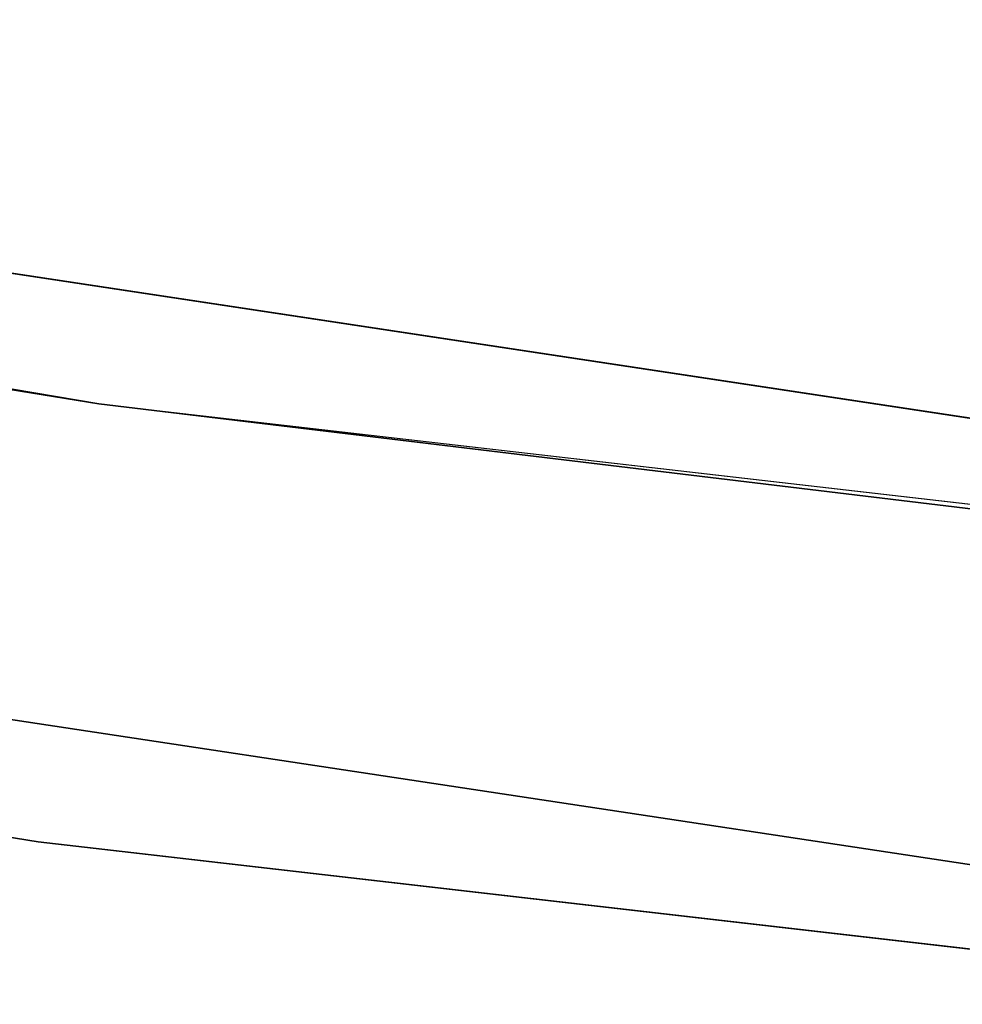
# Model space of a CAD drawing. Extents: x -775 to 775, y -775 to 775.
# Tile 148 of 256: x -102.32 to -95.93, y -740.07 to -733.39. Entities that reach past the tile are written whole.
import ezdxf

# ---------------------------------------------------------------- set-up
doc = ezdxf.new("R2010")
doc.units = 0
doc.layers.get('0').update_dxf_attribs({"color": 13, "linetype": 'CONTINUOUS'})

# ---------------------------------------------------------------- blocks, each defined once
blk = doc.blocks.new('OBJ_000001')
for p, q in [((-145.9306, -728.523), (-75.8735, -739.1208)), ((-75.8735, -739.1208, 3), (-145.9306, -728.523, 3)), ((-101.7847, -735.9987), (-145.9306, -728.523, 18.222)), ((-75.8735, -739.1208, 18.222), (-145.9306, -728.523, 18.222)), ((-75.8735, -739.1208, 38.9998), (-145.9306, -728.523, 38.9998)), ((-101.7847, -735.9987), (-135.3765, -730.5606)), ((-146.5198, -731.4645), (-76.1798, -742.1052)), ((-146.5198, -731.4645, 38.9998), (-76.1798, -742.1052, 38.9998)), ((-76.1798, -742.1052, 3), (-146.5198, -731.4645, 3)), ((-101.7847, -735.9987), (-75.8735, -739.1208, 18.222)), ((-101.7847, -735.9987), (-67.986, -739.8881))]:
    blk.add_line(p, q)
at = {"color": 7}
mesh = blk.add_polyface(dxfattribs=at)
corners = [(-75.8735, -739.1208, 3), (-145.9306, -728.523), (-75.8735, -739.1208), (-145.9306, -728.523, 3)]
mesh.append_faces([[corners[k] for k in face] for face in [(0, 1, 2), (1, 0, 3)]], dxfattribs={"vtx0": -1, "color": 7})
mesh = blk.add_polyface(dxfattribs=at)
corners = [(-145.9306, -728.523, 18.222), (-135.3765, -730.5606), (-101.7847, -735.9987)]
mesh.append_faces([[corners[k] for k in face] for face in [(0, 1, 2)]], dxfattribs={"color": 7})
mesh = blk.add_polyface(dxfattribs=at)
corners = [(-145.9306, -728.523, 18.222), (-101.7847, -735.9987), (-75.8735, -739.1208, 18.222)]
mesh.append_faces([[corners[k] for k in face] for face in [(0, 1, 2)]], dxfattribs={"color": 7})
mesh = blk.add_polyface(dxfattribs=at)
corners = [(-75.8735, -739.1208, 38.9998), (-145.9306, -728.523, 18.222), (-75.8735, -739.1208, 18.222), (-145.9306, -728.523, 38.9998)]
mesh.append_faces([[corners[k] for k in face] for face in [(0, 1, 2), (1, 0, 3)]], dxfattribs={"vtx0": -1, "color": 7})
mesh = blk.add_polyface(dxfattribs=at)
corners = [(-75.8735, -739.1208, 18.222), (-101.7847, -735.9987), (-67.986, -739.8881)]
mesh.append_faces([[corners[k] for k in face] for face in [(0, 1, 2)]], dxfattribs={"color": 7})
blk = doc.blocks.new('OBJ_000002')
for p, q in [((-135.9231, -733.5104, 7), (-102.1957, -738.9704, 7)), ((-135.9231, -733.5104, 30.1627), (-102.1957, -738.9704, 30.1627)), ((-102.1957, -738.9704, 7), (-68.2605, -742.8755, 7)), ((-102.1957, -738.9704, 7), (-102.1957, -738.9704, 30.1627)), ((-102.1957, -738.9704, 30.1627), (-68.2605, -742.8755, 30.1627))]:
    blk.add_line(p, q)
at = {"color": 8}
mesh = blk.add_polyface(dxfattribs=at)
corners = [(-135.9231, -733.5104, 30.1627), (-102.1957, -738.9704, 7), (-135.9231, -733.5104, 7), (-102.1957, -738.9704, 30.1627)]
mesh.append_faces([[corners[k] for k in face] for face in [(0, 1, 2), (1, 0, 3)]], dxfattribs={"vtx0": -1, "color": 8})
mesh = blk.add_polyface(dxfattribs=at)
corners = [(-102.1957, -738.9704, 30.1627), (-68.2605, -742.8755, 7), (-102.1957, -738.9704, 7), (-68.2605, -742.8755, 30.1627)]
mesh.append_faces([[corners[k] for k in face] for face in [(0, 1, 2), (1, 0, 3)]], dxfattribs={"vtx0": -1, "color": 8})
blk = doc.blocks.new('SKPE74C')
for name in ['OBJ_000002', 'OBJ_000001']:
    blk.add_blockref(name, (0, 0))

msp = doc.modelspace()

# ---------------------------------------------------------------- block references
msp.add_blockref('SKPE74C', (0, 0))

doc.saveas('drawing.dxf')
